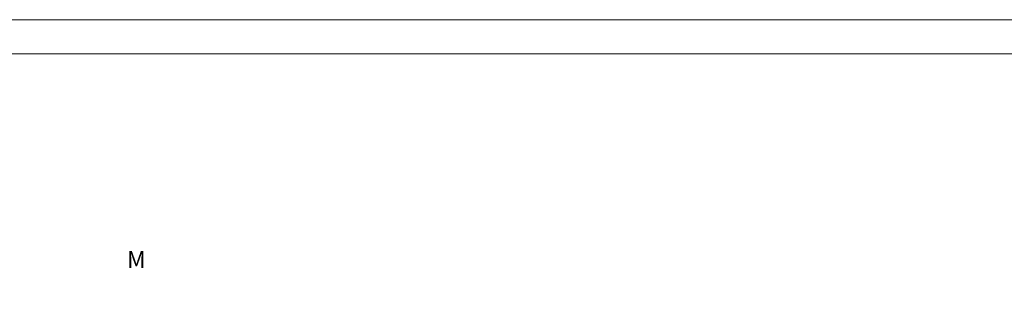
# Model space of a CAD drawing. Header units: millimetres. Extents: x 6814 to 76439, y 4251 to 11598.
# Tile 21 of 30: x 39061 to 40511, y 7518 to 7918. Entities that reach past the tile are written whole.
import ezdxf

# ---------------------------------------------------------------- set-up
doc = ezdxf.new("R2010")
doc.units = ezdxf.units.MM
doc.styles.get("Standard").update_dxf_attribs({"font": 'arial.ttf'})

msp = doc.modelspace()

# ---------------------------------------------------------------- linework, layer by layer
at = {"color": 1, "lineweight": 0}
msp.add_line((38722.49388035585, 7917.928793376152), (42922.49388035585, 7917.928793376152), dxfattribs=at)
at = {"lineweight": 0}
msp.add_line((38772.49388083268, 7867.928793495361), (42872.49388035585, 7867.928793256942), dxfattribs=at)

# ---------------------------------------------------------------- texts
at = {"insert": (35216.4071413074, 7619.321805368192), "char_height": 25, "attachment_point": 1}
msp.add_mtext_dynamic_manual_height_columns('\\A1;\\pi44.6388;POWIERZCHNIA\\P\\pi160.09156;M{\\H0.7x;\\S2^ ;}', width=358.2748756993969, gutter_width=12.5, heights=[0], dxfattribs=at)

doc.saveas('drawing.dxf')
